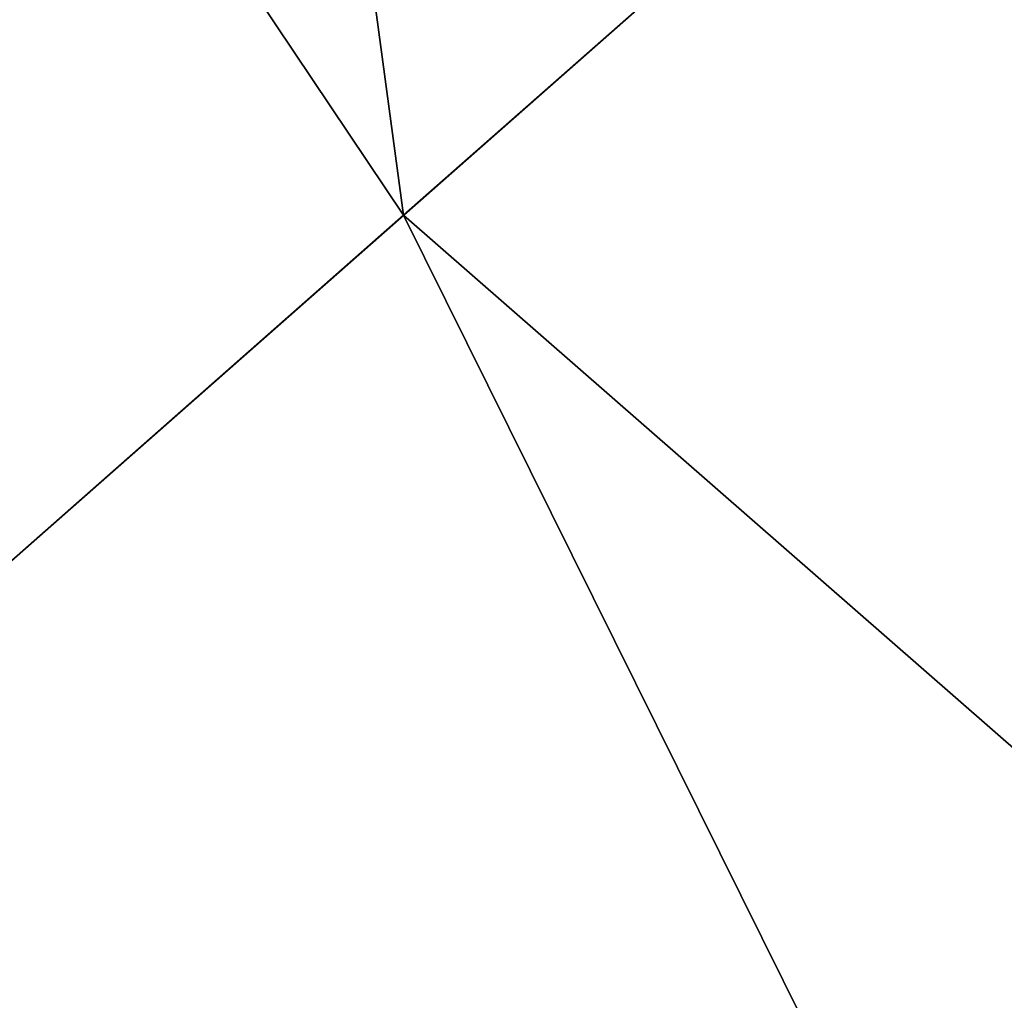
# Model space of a CAD drawing. Extents: x 0 to 457, y -4 to 453.
# Tile 66 of 256: x 129.3958 to 129.4127, y 126.9748 to 126.9917. Entities that reach past the tile are written whole.
import ezdxf

# ---------------------------------------------------------------- set-up
doc = ezdxf.new("R2010")
doc.units = 0
doc.layers.get('0').update_dxf_attribs({"color": 13, "linetype": 'CONTINUOUS'})

# ---------------------------------------------------------------- blocks, each defined once
blk = doc.blocks.new('GROUP_16')
for p, q in [((46.969919, 60.832763, 74.258784), (48.922987, 66.626178, 69.284271)), ((46.792033, 60.305098, 73.41822), (48.695822, 65.952335, 68.567031)), ((48.028828, 63.973821, 8.817998), (47.191253, 61.48931, 6.761443)), ((47.818979, 63.351342, 9.578877), (47.005751, 60.939053, 7.581079)), ((41.36087, 62.636348, 6.761443), (47.191253, 61.48931, 6.761443)), ((47.191253, 61.48931, 6.761443), (46.308837, 58.871786, 5)), ((47.191253, 61.48931, 6.761443), (52.526095, 58.872342, 6.761443))]:
    blk.add_line(p, q)
mesh = blk.add_polyface()
corners = [(41.526867, 65.252982, 8.817998), (47.191253, 61.48931, 6.761443), (41.36087, 62.636348, 6.761443), (48.028828, 63.973821, 8.817998)]
mesh.append_faces([[corners[k] for k in face] for face in [(0, 1, 2), (1, 0, 3)]], dxfattribs={"vtx0": -1})
mesh = blk.add_polyface()
corners = [(48.028828, 63.973821, 8.817998), (52.526095, 58.872342, 6.761443), (47.191253, 61.48931, 6.761443), (53.978169, 61.055415, 8.817998)]
mesh.append_faces([[corners[k] for k in face] for face in [(0, 1, 2), (1, 0, 3)]], dxfattribs={"vtx0": -1})
mesh = blk.add_polyface()
corners = [(41.36087, 62.636348, 6.761443), (46.308837, 58.871786, 5), (41.185987, 59.879628, 5), (47.191253, 61.48931, 6.761443)]
mesh.append_faces([[corners[k] for k in face] for face in [(0, 1, 2), (1, 0, 3)]], dxfattribs={"vtx0": -1})
mesh = blk.add_polyface()
corners = [(47.191253, 61.48931, 6.761443), (50.996281, 56.572394, 5), (46.308837, 58.871786, 5), (52.526095, 58.872342, 6.761443)]
mesh.append_faces([[corners[k] for k in face] for face in [(0, 1, 2), (1, 0, 3)]], dxfattribs={"vtx0": -1})
blk = doc.blocks.new('GROUP_7')
blk.add_blockref('GROUP_16', (0, 0, 40))
blk = doc.blocks.new('COMPONENT_9')
at = {"xscale": 0.4000000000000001, "yscale": 0.4000000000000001, "zscale": 0.4000000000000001}
blk.add_blockref('GROUP_7', (84.478492, 84.054273, 46.93731), dxfattribs=at)
blk = doc.blocks.new('GROUP_2')
at = {"rotation": 150}
blk.add_blockref('COMPONENT_9', (236.548999, 151.905576, 200), dxfattribs=at)

msp = doc.modelspace()

# ---------------------------------------------------------------- block references
msp.add_blockref('GROUP_2', (36.686424, 17.498938, -0.189035))

doc.saveas('drawing.dxf')
